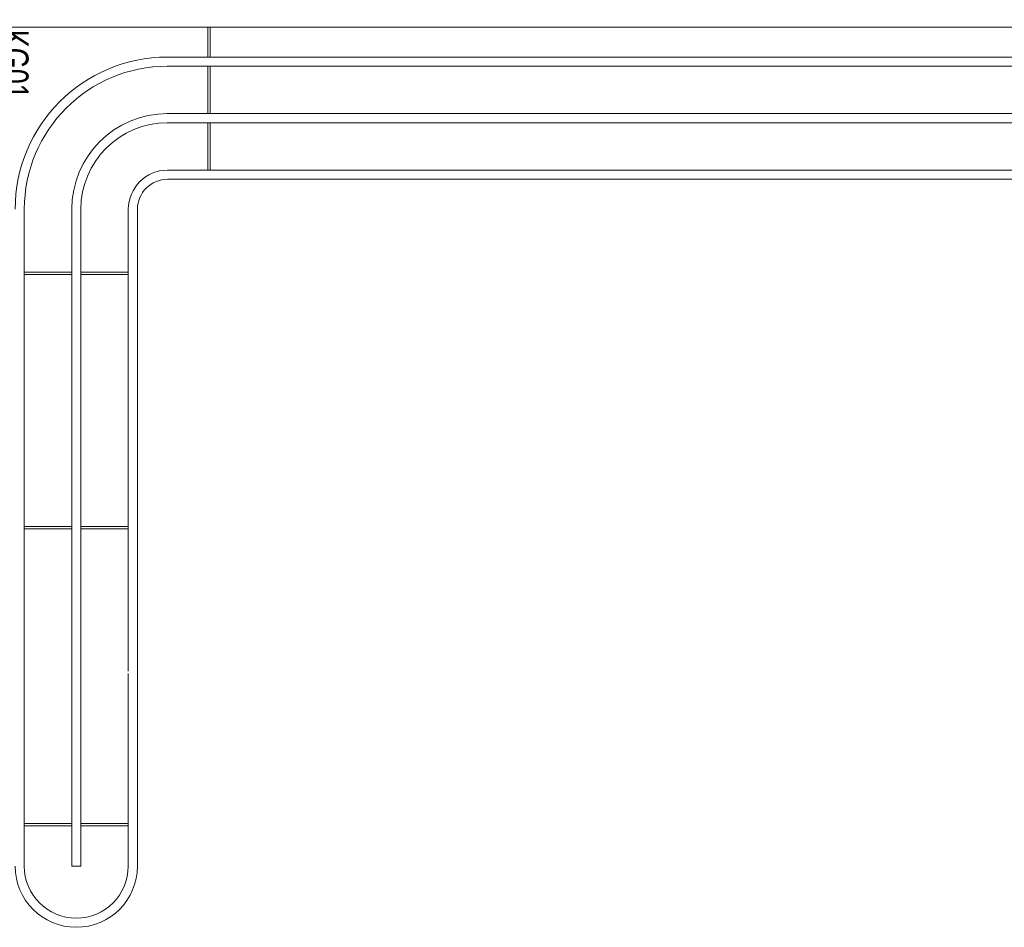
# Model space of a CAD drawing. Header units: millimetres. Extents: x 6161 to 8965, y -9035 to -5431.
# Tile 29 of 256: x 7072 to 7286, y -7775 to -7579. Entities that reach past the tile are written whole.
import ezdxf

# ---------------------------------------------------------------- set-up
doc = ezdxf.new("R2010")
doc.units = ezdxf.units.MM
doc.layers.add('02-elementy wyposazenia', color=7, linetype='Continuous')
doc.layers.add('MEBLE PKN', color=150, linetype='Continuous', lineweight=20)
doc.styles.add('JACEK_07', font='SIMPLEX.SHX', dxfattribs={"width": 0.7})

msp = doc.modelspace()

# ---------------------------------------------------------------- linework, layer by layer
at = {"layer": 'MEBLE PKN'}
for p, q in [((7113.1, -7580.34), (7113.1, -7586.85)), ((7113.6, -7580.34), (7113.6, -7586.85)), ((7760.15, -7586.85), (7104.29, -7586.85)), ((7113.1, -7586.85), (7113.6, -7586.85)), ((7760.15, -7588.83), (7104.29, -7588.83)), ((7113.1, -7588.83), (7113.6, -7588.83)), ((7113.1, -7588.83), (7113.1, -7599.1)), ((7113.6, -7599.1), (7113.6, -7588.83)), ((7760.14, -7599.1), (7104.3, -7599.1)), ((7113.1, -7599.1), (7113.6, -7599.1)), ((7760.13, -7601.08), (7104.3, -7601.08)), ((7113.1, -7611.35), (7113.1, -7601.08)), ((7113.1, -7601.08), (7113.6, -7601.08)), ((7113.6, -7611.35), (7113.6, -7601.08)), ((7760.11, -7611.35), (7104.33, -7611.35)), ((7760.09, -7613.33), (7104.35, -7613.33)), ((7073.35, -7752.84), (7073.35, -7619.84)), ((7083.61, -7752.84), (7083.61, -7619.85)), ((7085.6, -7752.84), (7085.6, -7619.85)), ((7095.86, -7719.84), (7095.86, -7619.87)), ((7097.85, -7762.1), (7097.85, -7619.89)), ((7073.34, -7633.47), (7073.34, -7633.97)), ((7073.34, -7633.47), (7083.61, -7633.47)), ((7083.61, -7633.47), (7083.61, -7633.97)), ((7088.85, -7633.47), (7085.59, -7633.47)), ((7085.59, -7633.47), (7085.59, -7633.97)), ((7095.86, -7633.47), (7088.85, -7633.47)), ((7095.86, -7633.47), (7095.86, -7633.97)), ((7083.61, -7633.97), (7073.34, -7633.97)), ((7088.85, -7633.97), (7085.59, -7633.97)), ((7095.86, -7633.97), (7088.85, -7633.97)), ((7073.35, -7689.01), (7073.35, -7688.51)), ((7083.61, -7688.51), (7073.35, -7688.51)), ((7083.61, -7689.01), (7083.61, -7688.51)), ((7088.85, -7688.51), (7085.6, -7688.51)), ((7085.6, -7689.01), (7085.6, -7688.51)), ((7095.86, -7688.51), (7088.85, -7688.51)), ((7095.86, -7689.01), (7095.86, -7688.51)), ((7073.35, -7689.01), (7083.61, -7689.01)), ((7088.85, -7689.01), (7085.6, -7689.01)), ((7095.86, -7689.01), (7088.85, -7689.01)), ((7095.86, -7752.84), (7095.86, -7720.34)), ((7073.35, -7753.34), (7073.35, -7752.84)), ((7083.61, -7752.84), (7073.35, -7752.84)), ((7083.61, -7753.34), (7083.61, -7752.84)), ((7088.85, -7752.84), (7085.6, -7752.84)), ((7085.6, -7753.34), (7085.6, -7752.84)), ((7095.86, -7752.84), (7088.85, -7752.84)), ((7095.86, -7753.34), (7095.86, -7752.84)), ((7073.35, -7762.1), (7073.35, -7753.34)), ((7073.35, -7753.34), (7083.61, -7753.34)), ((7083.61, -7762.1), (7083.61, -7753.34)), ((7085.6, -7762.1), (7085.6, -7753.34)), ((7088.85, -7753.34), (7085.6, -7753.34)), ((7095.86, -7753.34), (7088.85, -7753.34)), ((7095.86, -7762.1), (7095.86, -7753.34)), ((7083.61, -7762.1), (7085.6, -7762.1))]:
    msp.add_line(p, q, dxfattribs=at)
msp.add_lwpolyline([(7059.85, -7575.34), (7799.66, -7575.34), (7799.66, -7580.34), (7059.85, -7580.34)], close=True, dxfattribs=at)
for centre, radius, start, end in [((7104.35, -7619.83), 32.98, 90, 180), ((7104.35, -7619.83), 31, 90, 180), ((7104.35, -7619.83), 20.73, 90, 180), ((7104.35, -7619.83), 18.75, 90, 180), ((7104.35, -7619.83), 8.48, 90, 180), ((7104.35, -7619.83), 6.5, 90, 180), ((7084.6, -7762.1), 13.24, 180, 0), ((7084.6, -7762.1), 11.26, 180, 0)]:
    msp.add_arc(centre, radius, start, end, dxfattribs=at)

# ---------------------------------------------------------------- texts
at = {"layer": '02-elementy wyposazenia', "color": 242, "insert": (7071.22, -7588.41), "char_height": 6, "width": 10.2403, "attachment_point": 5, "rotation": 270, "style": 'JACEK_07'}
msp.add_mtext('{\\fArial|b0|i0|c238|p34;KG01}', dxfattribs=at)

doc.saveas('drawing.dxf')
